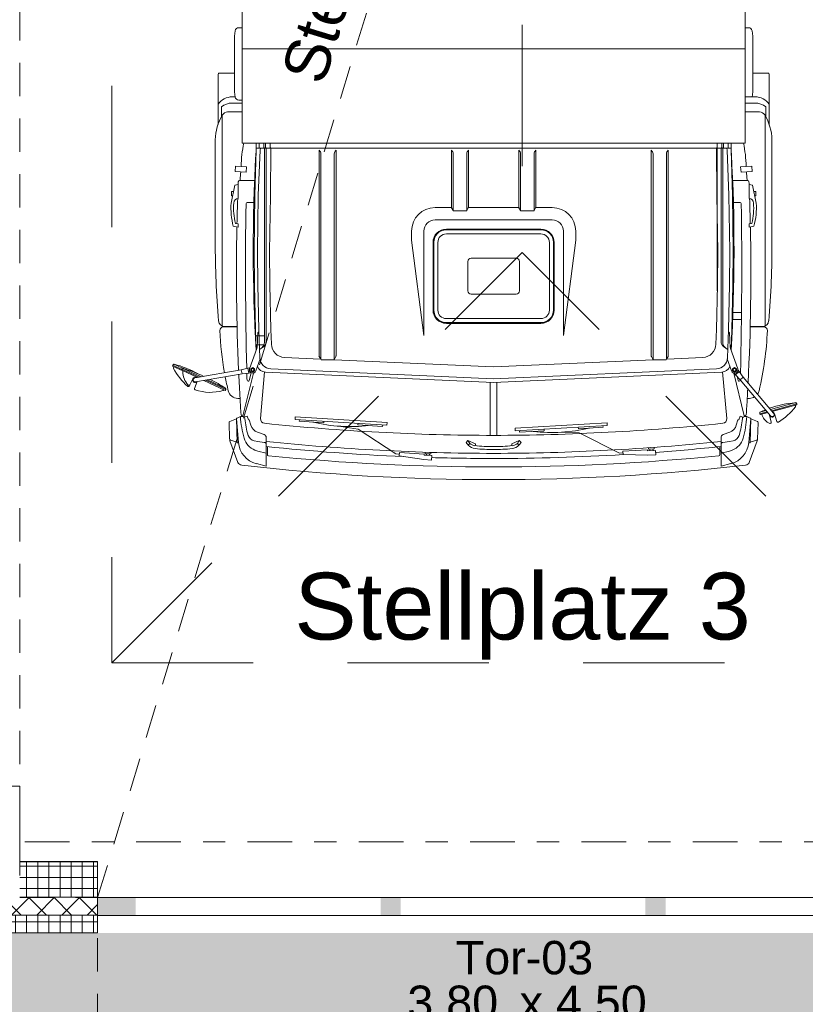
# Model space of a CAD drawing. Header units: metres. Extents: x -167 to 338, y -186 to 508.
# Tile 28 of 256: x 23 to 26.53, y 27.86 to 32.28. Entities that reach past the tile are written whole.
import ezdxf
from ezdxf.enums import TextEntityAlignment as Align

# ---------------------------------------------------------------- set-up
doc = ezdxf.new("R2010")
doc.units = ezdxf.units.M
doc.header["$MEASUREMENT"] = 0
for name, pattern in [('Raster', [0.4, 0.2, -0.1, 0, -0.1]), ('Strichlinie weit', [1.058333, 0.635, -0.423333]), ('Öffnungslinie Tür Fenster', [0.23, 0.15, -0.08])]:
    doc.linetypes.add(name, pattern=pattern)
for name, color, linetype in [('10 Wand außen', 7, 'Continuous'), ('20 Decke', 7, 'Continuous'), ('30 Dachfenster', 7, 'Continuous'), ('50 Sanitäreinrichtung', 7, 'Continuous'), ('60 Gelände 2D Übersicht', 7, 'Continuous'), ('70 Kanal', 7, 'Continuous'), ('80 Raum', 7, 'Continuous'), ('90 Achsraster', 7, 'Continuous'), ('94 Genehmigungsplanung Bemaßung', 7, 'Continuous')]:
    doc.layers.add(name, color=color, linetype=linetype)
doc.styles.add('ERSTELLTER_STIL_1', font='arial.ttf')
doc.styles.add('ERSTELLTER_STIL_2', font='arial.ttf')
doc.dimstyles.new('ERSTELLTER_STIL__1', dxfattribs={"dimtxt": 0.25, "dimasz": 0.19, "dimexe": 0.18, "dimexo": 0.1, "dimgap": 0, "dimtad": 1, "dimtih": 1, "dimtoh": 1, "dimzin": 0, "dimdsep": 46, "dimtxsty": 'ERSTELLTER_STIL_1', "dimblk": 'ARROWHEAD_6', "dimblk1": 'ARROWHEAD_6', "dimblk2": 'ARROWHEAD_6', "dimcen": 0.09, "dimclrd": 7, "dimclre": 7, "dimclrt": 7, "dimazin": 0, "dimtfac": 1, "dimtdec": 4, "dimtmove": 0, "dimatfit": 3, "dimfxl": 1, "dimtolj": 1, "dimtzin": 0, "dimarcsym": 0})
doc.dimstyles.new('ERSTELLTER_STIL__2', dxfattribs={"dimtxt": 0.25, "dimasz": 0.19, "dimexe": 0.18, "dimexo": 0.1, "dimgap": 0, "dimtad": 1, "dimzin": 0, "dimdsep": 46, "dimtxsty": 'ERSTELLTER_STIL_1', "dimblk": 'ARROWHEAD_6', "dimblk1": 'ARROWHEAD_6', "dimblk2": 'ARROWHEAD_6', "dimcen": 0.09, "dimclrd": 7, "dimclre": 7, "dimclrt": 7, "dimazin": 0, "dimtfac": 1, "dimtdec": 4, "dimtmove": 0, "dimatfit": 3, "dimfxl": 1, "dimtolj": 1, "dimtzin": 0, "dimarcsym": 0})
pattern_1 = [(0, (27236.132094, 33357.27905), (0, 0.05), []), (90, (27236.132094, 33357.27905), (-0.05, 0), [])]

# ---------------------------------------------------------------- blocks, each defined once
blk = doc.blocks.new('Einfache Türöffnung')
at = {"layer": '10 Wand außen', "color": 8, "linetype": 'Continuous', "lineweight": 18}
for p, q in [((-1.9, 0.16), (-1.9, 0.32)), ((1.9, 0.16), (1.9, 0.32)), ((-1.9, 0.08), (-1.9, 0.16)), ((1.9, 0.08), (1.9, 0.16)), ((-1.9, 0), (-1.9, 0.08)), ((1.9, 0), (1.9, 0.08))]:
    blk.add_line(p, q, dxfattribs=at)
blk = doc.blocks.new('T Marker 27_4')
at = {"layer": '10 Wand außen', "color": 8, "lineweight": 18, "char_height": 0.15, "attachment_point": 7, "style": 'ERSTELLTER_STIL_1'}
for s, insert in [('\\A1;{\\pql;\\pt0;\\fArial|b0|i0|c0|p0;\\W1.000000;3,80\\fArial|b0|i0|c0|p0;\\W1.000000;\\A1{\\H.66x;\\S^  ;}\\fArial|b0|i0|c0|p0;\\W1.000000; x 4,50\\fArial|b0|i0|c0|p0;\\W1.000000;\\A1{\\H.66x;\\S^  ;}}', (-0.509, -0.7505)), ('\\A1;{\\pql;\\pt0;\\fArial|b0|i0|c0|p0;\\W1.000000;Tor-03\\fArial|b0|i0|c0|p0;\\W1.000000;\\fArial|b0|i0|c0|p0;\\W1.000000;\\fArial|b0|i0|c0|p0;\\W1.000000;}', (-0.2915, -0.5083))]:
    blk.add_mtext(s, dxfattribs=dict(at, insert=insert))
blk = doc.blocks.new('Standard-Rastermarker_139')
at = {"layer": '90 Achsraster', "color": 14, "linetype": 'Raster', "lineweight": 18, "true_color": 0xa80000}
blk.add_line((1, 0), (45.4427, 0), dxfattribs=at)
at = {"layer": '90 Achsraster', "color": 14, "lineweight": 18, "true_color": 0xa80000, "style": 'ERSTELLTER_STIL_2'}
for tag, p in [('AC_MarkerText_1_0', (-0.35, 0.15)), ('AC_MarkerText_1_1', (46.7927, 0.15))]:
    blk.add_attdef(tag, text='', height=0.3, dxfattribs=at).set_placement(p, align=Align.TOP_CENTER)
blk = doc.blocks.new('*D499', base_point=(27236.1321, 33357.279))
at = {"layer": '94 Genehmigungsplanung Bemaßung', "color": 7, "linetype": 'Continuous', "lineweight": 13}
for p, q in [((17.6611, 26.1165), (17.6611, 26.4915)), ((38.0011, 26.1165), (38.0011, 26.4915)), ((17.7611, 26.404), (17.5611, 26.204)), ((38.1011, 26.404), (37.9011, 26.204)), ((17.6611, 26.304), (38.0011, 26.304))]:
    blk.add_line(p, q, dxfattribs=at)
at = {"layer": '94 Genehmigungsplanung Bemaßung', "color": 7, "lineweight": 13, "char_height": 0.25, "attachment_point": 7, "style": 'ERSTELLTER_STIL_1'}
for s, insert in [('\\A1;{\\pql;\\fArial|b0|i0|c0|p0;\\W1.000000;20,34}', (27.2114, 26.354)), ('\\A1;{\\pql;\\fArial|b0|i0|c0|p0;\\W1.000000;24}', (37.5197, 26.354))]:
    blk.add_mtext(s, dxfattribs=dict(at, insert=insert))
blk = doc.blocks.new('ARROWHEAD_6')
at = {"color": 0, "linetype": 'Continuous', "lineweight": 0}
for p, q in [((-0.5, -0.5), (0.5, 0.5)), ((0, 0), (-1, 0))]:
    blk.add_line(p, q, dxfattribs=at)
blk = doc.blocks.new('*D507', base_point=(27236.1321, 33357.279))
at = {"layer": '94 Genehmigungsplanung Bemaßung', "color": 7, "linetype": 'Continuous', "lineweight": 13}
for p, q in [((15.4411, 28.9197), (15.6411, 28.7197)), ((15.7286, 28.8197), (15.3536, 28.8197)), ((15.5411, 28.1797), (15.5411, 28.8197)), ((15.4411, 28.2797), (15.6411, 28.0797)), ((15.7286, 28.1797), (15.3536, 28.1797)), ((15.5411, 28.0297), (15.5411, 28.1797))]:
    blk.add_line(p, q, dxfattribs=at)
at = {"layer": '94 Genehmigungsplanung Bemaßung', "color": 7, "lineweight": 13, "insert": (15.4911, 28.309), "char_height": 0.25, "attachment_point": 7, "rotation": 90, "style": 'ERSTELLTER_STIL_1'}
blk.add_mtext('\\A1;{\\pql;\\fArial|b0|i0|c0|p0;\\W1.000000;64}', dxfattribs=at)
blk = doc.blocks.new('*D508', base_point=(27236.1321, 33357.279))
at = {"layer": '94 Genehmigungsplanung Bemaßung', "color": 7, "linetype": 'Continuous', "lineweight": 13}
for p, q in [((15.4411, 43.7797), (15.6411, 43.5797)), ((15.7286, 43.6797), (15.3536, 43.6797)), ((15.5411, 28.8197), (15.5411, 43.6797)), ((15.4411, 28.9197), (15.6411, 28.7197)), ((15.7286, 28.8197), (15.3536, 28.8197))]:
    blk.add_line(p, q, dxfattribs=at)
at = {"layer": '94 Genehmigungsplanung Bemaßung', "color": 7, "lineweight": 13, "char_height": 0.25, "attachment_point": 7, "rotation": 90, "style": 'ERSTELLTER_STIL_1'}
for s, insert in [('\\A1;{\\pql;\\fArial|b0|i0|c0|p0;\\W1.000000;32}', (15.4911, 43.1983)), ('\\A1;{\\pql;\\fArial|b0|i0|c0|p0;\\W1.000000;14,86}', (15.4911, 35.63))]:
    blk.add_mtext(s, dxfattribs=dict(at, insert=insert))
blk = doc.blocks.new('*D558', base_point=(27236.1321, 33357.279))
at = {"layer": '94 Genehmigungsplanung Bemaßung', "color": 7, "linetype": 'Continuous', "lineweight": 13}
for p, q in [((26.8146, 40.8397), (26.8146, 40.9897)), ((26.9146, 40.7397), (26.7146, 40.9397)), ((27.0021, 40.8397), (26.6271, 40.8397)), ((26.8146, 28.3397), (26.8146, 40.8397)), ((26.7146, 28.4397), (26.9146, 28.2397)), ((27.0021, 28.3397), (26.6271, 28.3397)), ((26.8146, 28.1897), (26.8146, 28.3397))]:
    blk.add_line(p, q, dxfattribs=at)
at = {"layer": '94 Genehmigungsplanung Bemaßung', "color": 7, "lineweight": 13, "insert": (26.7646, 34.1607), "char_height": 0.25, "attachment_point": 7, "rotation": 90, "style": 'ERSTELLTER_STIL_1'}
blk.add_mtext('\\A1;{\\pql;\\fArial|b0|i0|c0|p0;\\W1.000000;12,50}', dxfattribs=at)

msp = doc.modelspace()

# ---------------------------------------------------------------- hatches: boundary and pattern name
at = {"layer": '10 Wand außen', "linetype": 'Continuous', "lineweight": 18}
h = msp.add_hatch(dxfattribs=at)
h.set_pattern_fill('Beton__Fertigteil_Träger_1D', color=8, style=0, pattern_type=2)
h.set_pattern_definition(pattern_1)
h.paths.add_polyline_path([(23.0011, 28.5001), (23.0011, 28.3401), (23.3511, 28.3401), (23.3511, 28.5001)])
h = msp.add_hatch(dxfattribs=at)
h.set_pattern_fill('Dämmung__hart_1_0001', color=8, style=0, pattern_type=2)
h.set_pattern_definition([(45, (27236.132094, 33357.27905), (-0.0565685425, 0.0565685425), []), (135, (27236.132094, 33357.27905), (0.0565685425, 0.0565685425), [])])
h.paths.add_polyline_path([(22.1511, 28.2601), (23.3511, 28.2601), (23.3511, 28.3401), (23.0011, 28.3401), (23.0011, 28.3397), (22.5011, 28.3397), (22.5011, 28.3401), (22.1511, 28.3401)])
at = {"layer": '10 Wand außen', "linetype": 'Continuous', "lineweight": 18, "true_color": 0xf50000}
for points in [[(23.4071, 28.2576), (23.4071, 28.3397), (23.3511, 28.3397), (23.3511, 28.2576)], [(23.5216, 28.2576), (23.5216, 28.3397), (23.4216, 28.3397), (23.4216, 28.2576)], [(24.7116, 28.2576), (24.7116, 28.3397), (24.6216, 28.3397), (24.6216, 28.2576)], [(25.9016, 28.2576), (25.9016, 28.3397), (25.8116, 28.3397), (25.8116, 28.2576)]]:
    msp.add_hatch(color=1, dxfattribs=at).paths.add_polyline_path(points)
at = {"layer": '10 Wand außen', "linetype": 'Continuous', "lineweight": 13, "true_color": 0x000100}
msp.add_hatch(color=98, dxfattribs=at).paths.add_polyline_path([(23.4216, 28.2576), (23.4216, 28.3397), (23.4071, 28.3397), (23.4071, 28.2576)])
at = {"layer": '10 Wand außen', "linetype": 'Continuous', "lineweight": 18}
h = msp.add_hatch(dxfattribs=at)
h.set_pattern_fill('Beton__Fertigteil_Träger_1D', color=8, style=0, pattern_type=2)
h.set_pattern_definition(pattern_1)
h.paths.add_polyline_path([(23.3511, 28.2601), (22.1511, 28.2601), (22.1511, 28.1801), (23.3511, 28.1801)])
at = {"layer": '60 Gelände 2D Übersicht', "linetype": 'Continuous', "lineweight": 0, "true_color": 0xebebeb}
msp.add_hatch(color=7, dxfattribs=at).paths.add_polyline_path([(17.3411, 12.3846), (17.35, 16.2798), (17.3411, 24.6258), (15.3411, 24.6258), (15.3411, 30.4666), (17.3411, 30.4666), (17.3411, 28.1801), (38.1469, 28.1799), (38.1469, 25.1797), (40.1468, 25.1797), (40.1468, 19.3451), (38.0933, 13.7209), (38.0612, 11.4931, 0.186662), (39.1513, 10.2903), (14.5008, 10.2435, 0.216802)])

# ---------------------------------------------------------------- linework, layer by layer
at = {"color": 7, "linetype": 'Continuous', "lineweight": 13}
for p, q in [((24.0006, 32.3326), (24.0006, 32.1512)), ((26.2588, 32.3326), (26.2588, 32.1512)), ((24.0006, 32.2456), (23.9852, 32.2456)), ((26.2588, 32.2456), (26.2742, 32.2456)), ((23.9653, 32.1839), (23.9653, 31.9823)), ((24.0006, 32.1512), (26.2588, 32.1512)), ((24.0006, 32.1512), (24.0006, 31.7276)), ((26.2588, 32.1512), (26.2588, 31.7276)), ((26.2941, 32.1839), (26.2941, 31.9823)), ((23.8922, 32.037), (23.8922, 31.9895)), ((23.8922, 32.037), (23.8922, 31.8108)), ((23.8958, 32.0418), (23.9653, 32.0418)), ((26.3636, 32.0418), (26.2941, 32.0418)), ((26.3672, 32.037), (26.3672, 31.9895)), ((26.3672, 32.037), (26.3672, 31.8108)), ((26.3672, 32.037), (26.3672, 31.9895)), ((26.3672, 32.037), (26.3672, 31.8108)), ((23.9557, 31.9348), (23.969, 31.9348)), ((26.3037, 31.9348), (26.2588, 31.9348)), ((23.9073, 31.8896), (23.9073, 31.846)), ((23.9557, 31.9072), (24.0006, 31.9072)), ((24.0006, 31.9206), (23.9852, 31.9206)), ((26.3037, 31.9072), (26.2588, 31.9072)), ((26.3521, 31.8896), (26.3521, 31.846)), ((23.9098, 30.9061), (23.9098, 31.8507)), ((23.9351, 31.8673), (24.0006, 31.8673)), ((26.3243, 31.8673), (26.2588, 31.8673)), ((26.3496, 30.9061), (26.3496, 31.8507)), ((23.8797, 31.2846), (23.8797, 31.7422)), ((24.0006, 31.7276), (26.2588, 31.7276)), ((24.0627, 31.7061), (24.0635, 31.7276)), ((24.0761, 31.7081), (24.0761, 31.7242)), ((24.079, 31.7271), (26.1804, 31.7271)), ((24.0977, 31.7081), (24.0977, 31.7242)), ((24.1053, 31.7081), (24.1053, 31.7242)), ((24.1263, 31.7081), (24.1263, 31.7242)), ((26.1331, 31.7081), (26.1331, 31.7242)), ((26.1338, 31.0634), (26.1338, 31.7276)), ((26.1541, 31.7081), (26.1541, 31.7242)), ((26.1617, 31.7081), (26.1617, 31.7242)), ((26.1833, 31.7081), (26.1833, 31.7242)), ((26.1967, 31.7061), (26.1959, 31.7276)), ((26.3797, 31.2846), (26.3797, 31.7422)), ((24.0576, 31.4934), (24.0632, 31.695)), ((24.0621, 31.6797), (24.063, 31.6881)), ((24.0632, 31.695), (24.0636, 31.7052)), ((24.0636, 31.7052), (26.1959, 31.7052)), ((24.0728, 31.4934), (24.0813, 31.695)), ((24.0813, 31.695), (24.0821, 31.7052)), ((24.1006, 30.8324), (24.1006, 31.7052)), ((24.1082, 30.8366), (24.1082, 31.7052)), ((24.1271, 31.4927), (24.1292, 31.7052)), ((24.3454, 30.7723), (24.3454, 31.695)), ((24.3534, 30.756), (24.3534, 31.6788)), ((24.4139, 30.7545), (24.4139, 31.6788)), ((24.422, 30.7723), (24.422, 31.695)), ((24.9402, 31.4398), (24.9402, 31.695)), ((24.9482, 31.4235), (24.9482, 31.6788)), ((25.0087, 31.4235), (25.0087, 31.6788)), ((25.0168, 31.4398), (25.0168, 31.695)), ((25.2426, 31.4398), (25.2426, 31.695)), ((25.2507, 31.4235), (25.2507, 31.6788)), ((25.3112, 31.4235), (25.3112, 31.6788)), ((25.3192, 31.4398), (25.3192, 31.695)), ((25.8374, 30.7723), (25.8374, 31.695)), ((25.8455, 30.7545), (25.8455, 31.6788)), ((25.906, 30.756), (25.906, 31.6788)), ((25.914, 30.7723), (25.914, 31.695)), ((26.1323, 31.4927), (26.1302, 31.7052)), ((26.1512, 30.8366), (26.1512, 31.7052)), ((26.1588, 30.8324), (26.1588, 31.7052)), ((26.1781, 31.695), (26.1773, 31.7052)), ((26.1867, 31.4934), (26.1781, 31.695)), ((26.1962, 31.695), (26.1959, 31.7052)), ((26.2018, 31.4934), (26.1962, 31.695)), ((26.1973, 31.6797), (26.1964, 31.6881)), ((23.9684, 31.5992), (23.97, 31.6244)), ((23.97, 31.6244), (24.0203, 31.6212)), ((24.0203, 31.6212), (24.0187, 31.5961)), ((26.2894, 31.6244), (26.2391, 31.6212)), ((26.2391, 31.6212), (26.2407, 31.5961)), ((26.291, 31.5992), (26.2894, 31.6244)), ((24.0187, 31.5961), (23.9684, 31.5992)), ((23.9915, 31.5588), (23.9935, 31.5941)), ((26.2407, 31.5961), (26.291, 31.5992)), ((26.2679, 31.5588), (26.2659, 31.5941)), ((23.9676, 31.5387), (23.9505, 31.458)), ((23.9827, 31.5407), (23.9676, 31.5387)), ((23.9827, 31.5407), (23.9827, 31.4782)), ((23.9881, 31.5588), (24.0564, 31.5588)), ((26.2713, 31.5588), (26.2031, 31.5588)), ((26.2767, 31.5407), (26.2918, 31.5387)), ((26.2767, 31.5407), (26.2767, 31.4782)), ((26.2918, 31.5387), (26.3089, 31.458)), ((23.9525, 31.5104), (23.9616, 31.5104)), ((23.9525, 31.4903), (23.9525, 31.5104)), ((23.9525, 31.4903), (23.9573, 31.4903)), ((24.0541, 31.2414), (24.0576, 31.4935)), ((24.1235, 31.2411), (24.1271, 31.4927)), ((26.1359, 31.2411), (26.1323, 31.4927)), ((26.2053, 31.2414), (26.2018, 31.4935)), ((26.3069, 31.5104), (26.2978, 31.5104)), ((26.3069, 31.4903), (26.3021, 31.4903)), ((26.3069, 31.4903), (26.3069, 31.5104)), ((24.0227, 31.461), (24.0531, 31.461)), ((26.2367, 31.461), (26.2064, 31.461)), ((24.8666, 31.4377), (24.9404, 31.4377)), ((24.8666, 31.4377), (24.9404, 31.4377)), ((24.9477, 31.4241), (24.9412, 31.4359)), ((25.0075, 31.4231), (24.9494, 31.4231)), ((25.0093, 31.4241), (25.0158, 31.4359)), ((25.0165, 31.4377), (25.1297, 31.4377)), ((25.2429, 31.4377), (25.1297, 31.4377)), ((25.2501, 31.4241), (25.2436, 31.4359)), ((25.2519, 31.4231), (25.31, 31.4231)), ((25.3117, 31.4241), (25.3182, 31.4359)), ((25.3928, 31.4377), (25.319, 31.4377)), ((25.3928, 31.4377), (25.319, 31.4377)), ((23.9605, 31.3542), (23.9827, 31.3501)), ((23.9827, 31.3642), (23.9697, 31.3661)), ((23.9827, 31.3642), (23.9827, 31.3501)), ((24.8666, 31.3825), (25.1297, 31.3825)), ((25.3928, 31.3825), (25.1297, 31.3825)), ((26.2767, 31.3642), (26.2897, 31.3661)), ((26.2767, 31.3642), (26.2767, 31.3501)), ((26.2989, 31.3542), (26.2767, 31.3501)), ((24.761, 31.2917), (24.761, 31.332)), ((24.8162, 30.8633), (24.8162, 31.332)), ((24.9173, 31.341), (25.3421, 31.341)), ((24.9173, 31.3377), (25.3421, 31.3377)), ((24.9173, 31.3195), (25.3421, 31.3195)), ((25.4432, 30.8633), (25.4432, 31.332)), ((25.4985, 31.2917), (25.4985, 31.332)), ((24.8162, 30.8632), (24.7609, 31.2918)), ((24.8576, 31.2813), (24.8576, 30.9775)), ((24.8609, 31.2813), (24.8609, 30.9775)), ((24.8791, 31.2818), (24.8791, 30.977)), ((25.3803, 31.2818), (25.3803, 30.977)), ((25.3985, 31.2813), (25.3985, 30.9775)), ((25.4018, 31.2813), (25.4018, 30.9775)), ((25.4432, 30.8632), (25.4985, 31.2918)), ((24.0551, 31.0899), (24.0541, 31.2414)), ((24.1245, 31.0909), (24.1235, 31.2411)), ((26.1349, 31.0909), (26.1359, 31.2411)), ((26.2043, 31.0899), (26.2053, 31.2414)), ((25.0137, 31.195), (25.0137, 31.0638)), ((25.0289, 31.2101), (25.2305, 31.2101)), ((25.2457, 31.195), (25.2457, 31.0638)), ((24.0597, 30.888), (24.0551, 31.0898)), ((24.1291, 30.8901), (24.1245, 31.0909)), ((26.1303, 30.8901), (26.1349, 31.0909)), ((26.1997, 30.888), (26.2043, 31.0898)), ((25.0289, 31.0487), (25.2305, 31.0487)), ((26.243, 30.967), (26.2045, 30.967)), ((24.9173, 30.9393), (25.3421, 30.9393)), ((24.9173, 30.9211), (25.3421, 30.9211)), ((24.9173, 30.9178), (25.3421, 30.9178)), ((26.2427, 30.9347), (26.2033, 30.9347)), ((23.9154, 30.9015), (23.9774, 30.9015)), ((23.9216, 30.9035), (23.9774, 30.9035)), ((24.0631, 30.7967), (24.0597, 30.888)), ((24.0707, 30.8746), (24.067, 30.8098)), ((24.0737, 30.8775), (24.0762, 30.8775)), ((24.1316, 30.8236), (24.1291, 30.8901)), ((26.1278, 30.8236), (26.1303, 30.8901)), ((26.1857, 30.8775), (26.1832, 30.8775)), ((26.1888, 30.8746), (26.1925, 30.8098)), ((26.1963, 30.7967), (26.1997, 30.888)), ((26.3378, 30.9035), (26.282, 30.9035)), ((26.344, 30.9015), (26.282, 30.9015)), ((24.0635, 30.8624), (24.0993, 30.8624)), ((24.0658, 30.8042), (24.0334, 30.7142)), ((24.0635, 30.822), (24.0993, 30.822)), ((26.1936, 30.8042), (26.226, 30.7142)), ((23.6931, 30.7347), (23.6884, 30.7294)), ((23.7327, 30.7162), (23.6931, 30.7347)), ((24.0813, 30.758), (24.0619, 30.704)), ((24.3525, 30.7573), (24.1902, 30.7646)), ((24.3529, 30.7567), (24.3464, 30.7684)), ((24.4119, 30.7545), (24.3554, 30.7545)), ((25.1297, 30.7221), (24.4139, 30.7545)), ((24.4145, 30.7567), (24.421, 30.7684)), ((25.1297, 30.7221), (25.8455, 30.7545)), ((25.8449, 30.7567), (25.8384, 30.7684)), ((25.8475, 30.7545), (25.904, 30.7545)), ((25.9066, 30.7567), (25.913, 30.7684)), ((25.9069, 30.7573), (26.0692, 30.7646)), ((26.1781, 30.758), (26.1975, 30.704)), ((23.6884, 30.7294), (23.6881, 30.7251)), ((23.6881, 30.7251), (23.7337, 30.7038)), ((23.6884, 30.7294), (23.7292, 30.7104)), ((23.6921, 30.7196), (23.6935, 30.7226)), ((23.7295, 30.7126), (23.7287, 30.7074)), ((23.7993, 30.6745), (23.7287, 30.7074)), ((23.733, 30.7166), (23.7295, 30.7126)), ((23.8079, 30.6761), (23.7295, 30.7126)), ((23.8166, 30.6776), (23.733, 30.7166)), ((23.7342, 30.7049), (23.7337, 30.7038)), ((23.9964, 30.7093), (23.7879, 30.6725)), ((23.9996, 30.6914), (23.7911, 30.6547)), ((23.9964, 30.7093), (24.0259, 30.7165)), ((23.9996, 30.6914), (23.9964, 30.7093)), ((23.9996, 30.6914), (24.0297, 30.6947)), ((24.0038, 30.503), (24.0511, 30.6944)), ((24.0348, 30.7181), (24.0259, 30.7165)), ((24.0297, 30.6947), (24.0259, 30.7165)), ((24.0394, 30.6964), (24.0297, 30.6947)), ((24.0321, 30.6614), (24.0402, 30.696)), ((24.083, 30.4908), (24.1013, 30.6993)), ((25.1297, 30.6526), (24.1047, 30.699)), ((25.1297, 30.6526), (26.1547, 30.699)), ((26.1764, 30.4908), (26.1581, 30.6993)), ((26.2556, 30.503), (26.2083, 30.6944)), ((26.2099, 30.6941), (26.2162, 30.6865)), ((26.2332, 30.7008), (26.2162, 30.6865)), ((26.2269, 30.7084), (26.2332, 30.7008)), ((26.2511, 30.6763), (26.2332, 30.7008)), ((23.7626, 30.6363), (23.7792, 30.6688)), ((23.7649, 30.6419), (23.7792, 30.669)), ((23.7866, 30.6257), (23.7989, 30.6561)), ((23.9233, 30.6167), (23.8279, 30.6612)), ((23.9268, 30.6206), (23.8366, 30.6627)), ((23.9276, 30.6258), (23.8452, 30.6642)), ((25.1146, 30.6541), (25.1146, 30.4146)), ((25.1448, 30.4146), (25.1448, 30.6541)), ((26.2372, 30.6647), (26.2162, 30.6865)), ((26.2273, 30.6614), (26.2231, 30.6794)), ((26.2511, 30.6763), (26.2372, 30.6647)), ((26.2372, 30.6647), (26.3733, 30.5025)), ((26.2511, 30.6763), (26.3872, 30.5142)), ((23.9179, 30.6192), (23.9178, 30.6191)), ((23.9268, 30.6206), (23.9233, 30.6167)), ((23.9276, 30.6258), (23.9268, 30.6206)), ((23.9807, 30.5809), (23.9907, 30.5809)), ((26.2787, 30.5809), (26.2687, 30.5809)), ((26.3731, 30.5309), (26.4876, 30.5616)), ((26.4876, 30.5616), (26.4913, 30.5556)), ((26.3586, 30.5201), (26.3257, 30.5112)), ((26.3259, 30.5183), (26.3257, 30.5112)), ((26.3259, 30.5183), (26.3538, 30.5258)), ((26.3614, 30.5166), (26.3282, 30.5077)), ((26.4913, 30.5556), (26.3779, 30.5252)), ((26.4909, 30.5513), (26.3808, 30.5218)), ((26.4859, 30.5465), (26.485, 30.5498)), ((26.4913, 30.5556), (26.4909, 30.5513)), ((23.9416, 30.4714), (23.9441, 30.3992)), ((23.9742, 30.4888), (23.9453, 30.4772)), ((23.977, 30.492), (23.9741, 30.4919)), ((23.9741, 30.4919), (23.978, 30.381)), ((23.9925, 30.4993), (23.975, 30.491)), ((23.975, 30.491), (23.9839, 30.3825)), ((24.0023, 30.4993), (23.9925, 30.4993)), ((24.0002, 30.503), (24.0038, 30.503)), ((24.0031, 30.4993), (24.0031, 30.503)), ((24.0233, 30.5012), (24.0099, 30.4959)), ((24.0283, 30.4851), (24.0233, 30.5012)), ((24.0323, 30.4851), (24.0283, 30.4851)), ((24.0397, 30.4599), (24.0323, 30.4851)), ((24.238, 30.4859), (24.2387, 30.498)), ((24.6506, 30.4608), (24.238, 30.4859)), ((24.2387, 30.498), (24.6513, 30.4728)), ((24.2571, 30.4848), (24.2567, 30.4777)), ((24.2567, 30.4777), (24.3674, 30.471)), ((24.3674, 30.471), (24.3678, 30.478)), ((24.6513, 30.4728), (24.6506, 30.4608)), ((25.2263, 30.4467), (25.6389, 30.4711)), ((25.6389, 30.4711), (25.6396, 30.459)), ((26.2197, 30.4599), (26.2271, 30.4851)), ((26.2271, 30.4851), (26.2311, 30.4851)), ((26.2311, 30.4851), (26.2362, 30.5012)), ((26.2362, 30.5012), (26.2495, 30.4959)), ((26.2592, 30.503), (26.2556, 30.503)), ((26.2563, 30.4993), (26.2563, 30.503)), ((26.2571, 30.4993), (26.2669, 30.4993)), ((26.2669, 30.4993), (26.2844, 30.491)), ((26.2844, 30.491), (26.2755, 30.3825)), ((26.2853, 30.4919), (26.2814, 30.381)), ((26.2824, 30.492), (26.2853, 30.4919)), ((26.2852, 30.4888), (26.3141, 30.4772)), ((26.3179, 30.4714), (26.3153, 30.3992)), ((26.3257, 30.5112), (26.3282, 30.5077)), ((26.3356, 30.5037), (26.3341, 30.5093)), ((26.3763, 30.4741), (26.369, 30.5057)), ((26.402, 30.4767), (26.3914, 30.5117)), ((24.0991, 30.4179), (24.0692, 30.4286)), ((24.5212, 30.4424), (24.4432, 30.4552)), ((24.5203, 30.4616), (24.5208, 30.4687)), ((24.631, 30.4549), (24.5203, 30.4616)), ((24.6911, 30.331), (24.5212, 30.4424)), ((24.6314, 30.4619), (24.631, 30.4549)), ((25.227, 30.4346), (25.2263, 30.4467)), ((25.6396, 30.459), (25.227, 30.4346)), ((25.2461, 30.4357), (25.2465, 30.4287)), ((25.2465, 30.4287), (25.3572, 30.4352)), ((25.3572, 30.4352), (25.3568, 30.4423)), ((25.5133, 30.4253), (25.4344, 30.4287)), ((25.5102, 30.4443), (25.5098, 30.4513)), ((25.6209, 30.4509), (25.5102, 30.4443)), ((25.6954, 30.3351), (25.5133, 30.4253)), ((25.6205, 30.4579), (25.6209, 30.4509)), ((26.1603, 30.4179), (26.1902, 30.4286)), ((23.9815, 30.2935), (23.9454, 30.3908)), ((23.9779, 30.3841), (23.9483, 30.3937)), ((23.984, 30.3813), (23.978, 30.381)), ((24.1085, 30.4046), (24.1085, 30.3644)), ((25.0062, 30.3821), (25.0143, 30.3922)), ((25.0143, 30.3922), (25.0486, 30.3761)), ((25.0222, 30.3783), (25.0143, 30.3922)), ((25.2451, 30.3922), (25.2109, 30.3761)), ((25.2372, 30.3783), (25.2451, 30.3922)), ((25.2532, 30.3821), (25.2451, 30.3922)), ((26.151, 30.4046), (26.151, 30.3731)), ((26.2754, 30.3813), (26.2814, 30.381)), ((26.278, 30.2935), (26.314, 30.3908)), ((26.2815, 30.3841), (26.3112, 30.3937)), ((24.1085, 30.3731), (24.1085, 30.2765)), ((24.1135, 30.3282), (24.1135, 30.3638)), ((24.7058, 30.3226), (24.7067, 30.3376)), ((24.7067, 30.3376), (24.8174, 30.3309)), ((24.8219, 30.3324), (24.8222, 30.3391)), ((24.8481, 30.3312), (24.8484, 30.3383)), ((25.0158, 30.3704), (25.0222, 30.3783)), ((25.0486, 30.3761), (25.0486, 30.3727)), ((25.2109, 30.3761), (25.2109, 30.3727)), ((25.2436, 30.3704), (25.2372, 30.3783)), ((25.7101, 30.3435), (25.8208, 30.3501)), ((25.711, 30.3285), (25.7101, 30.3435)), ((25.8208, 30.3501), (25.8211, 30.3451)), ((25.8211, 30.3451), (25.8563, 30.3472)), ((25.8251, 30.3522), (25.8246, 30.3588)), ((25.8251, 30.3522), (25.8513, 30.3541)), ((25.8317, 30.3457), (25.8311, 30.3526)), ((25.8457, 30.3465), (25.8452, 30.3537)), ((25.8513, 30.3541), (25.8507, 30.3611)), ((25.8563, 30.3472), (25.8575, 30.327)), ((26.1459, 30.3282), (26.1459, 30.3638)), ((26.151, 30.3731), (26.151, 30.2765)), ((24.7062, 30.3301), (24.6911, 30.331)), ((24.8158, 30.3057), (24.7058, 30.3226)), ((24.8511, 30.3036), (24.8158, 30.3057)), ((24.8174, 30.3309), (24.8171, 30.3259)), ((24.8171, 30.3259), (24.8523, 30.3237)), ((24.8219, 30.3324), (24.8481, 30.3312)), ((24.8277, 30.3252), (24.828, 30.3321)), ((24.8417, 30.3244), (24.842, 30.3315)), ((24.8523, 30.3237), (24.8511, 30.3036)), ((25.7105, 30.336), (25.6954, 30.3351)), ((25.8223, 30.325), (25.711, 30.3285)), ((25.8575, 30.327), (25.8223, 30.325)), ((24.0644, 30.2876), (24.1085, 30.2765)), ((26.1951, 30.2876), (26.151, 30.2765))]:
    msp.add_line(p, q, dxfattribs=at)
for points in [[(25.1297, 30.6678), (24.1285, 30.7131, -0.39005), (24.0796, 30.7624), (24.0748, 30.8884), (24.0702, 31.0901), (24.0692, 31.2413), (24.0728, 31.4934)], [(25.1297, 30.6678), (26.1309, 30.7131, 0.39005), (26.1798, 30.7624), (26.1846, 30.8884), (26.1892, 31.0901), (26.1902, 31.2413), (26.1867, 31.4934)], [(23.9925, 30.4993, 0.049602), (24.0091, 30.4014)], [(24.0124, 30.4901, 0.051562), (24.027, 30.4147)], [(26.247, 30.4901, -0.051562), (26.2324, 30.4147)], [(26.2669, 30.4993, -0.049602), (26.2503, 30.4014)]]:
    msp.add_lwpolyline(points, format="xyb", dxfattribs=at)
for points in [[(24.0562, 30.7042), (24.0476, 30.6992), (24.0391, 30.7042), (24.0391, 30.7141), (24.0476, 30.719), (24.0562, 30.7141)], [(26.2032, 30.7042), (26.2118, 30.6992), (26.2203, 30.7042), (26.2203, 30.7141), (26.2118, 30.719), (26.2032, 30.7141)]]:
    msp.add_lwpolyline(points, close=True, dxfattribs=at)
for points in [[(24.0538, 30.3904), (24.0711, 30.3869), (24.0997, 30.383)], [(26.2056, 30.3904), (26.1883, 30.3869), (26.1597, 30.383)], [(24.0579, 30.3488), (24.0711, 30.3441), (24.1085, 30.3342)], [(26.2016, 30.3488), (26.1883, 30.3441), (26.151, 30.3342)]]:
    msp.add_lwpolyline(points, dxfattribs=at)
for centre in [(24.0476, 30.7091), (26.2118, 30.7091)]:
    msp.add_circle(centre, 0.00605, dxfattribs=at)
for centre, radius, start, end in [((23.9852, 32.2293), 0.0163, 90, 170.9153), ((26.2742, 32.2293), 0.0163, 9.0847, 90), ((24.2689, 32.1839), 0.3037, 170.9153, 180), ((25.9905, 32.1839), 0.3037, 0, 9.0847), ((23.9554, 31.993), 0.077, 140.6975, 145.174), ((26.304, 31.993), 0.077, 34.826, 39.3025), ((26.304, 31.993), 0.077, 34.826, 39.3025), ((24.2689, 31.9823), 0.3037, 180, 189.0847), ((25.9905, 31.9823), 0.3037, 350.9153, 0), ((23.9554, 31.8579), 0.077, 89.753, 145.174), ((23.9852, 31.9369), 0.0163, 189.0847, 270), ((26.304, 31.8579), 0.077, 34.826, 90.247), ((23.9554, 31.8327), 0.0744, 89.753, 130.2072), ((26.304, 31.8327), 0.0744, 49.7928, 90.247), ((24.1208, 31.7337), 0.2413, 150.197, 177.9872), ((23.9351, 31.8401), 0.0272, 90, 150.197), ((26.3243, 31.8401), 0.0272, 29.803, 90), ((26.1386, 31.7337), 0.2413, 2.0128, 29.803), ((24.6572, 31.601), 0.6622, 168.9794, 178.117), ((24.079, 31.7242), 0.00292, 90, 180), ((24.079, 31.7081), 0.00292, 180, 270), ((24.1006, 31.7242), 0.00292, 90, 180), ((24.1006, 31.7081), 0.00292, 180, 270), ((24.1631, 31.716), 0.0605, 168.9181, 169.395), ((24.1082, 31.7242), 0.00292, 90, 180), ((24.1082, 31.7081), 0.00292, 180, 270), ((24.1615, 31.7275), 0.0504, 179.8063, 180.3684), ((24.1292, 31.7242), 0.00292, 90, 180), ((24.1292, 31.7081), 0.00292, 180, 270), ((26.1302, 31.7242), 0.00292, 0, 90), ((26.1302, 31.7081), 0.00292, 270, 0), ((26.1512, 31.7242), 0.00292, 0, 90), ((26.1512, 31.7081), 0.00292, 270, 0), ((26.1588, 31.7242), 0.00292, 0, 90), ((26.1588, 31.7081), 0.00292, 270, 0), ((26.1804, 31.7242), 0.00292, 0, 90), ((26.1804, 31.7081), 0.00292, 270, 0), ((25.6022, 31.601), 0.6622, 1.883, 11.0206), ((31.9458, 31.2439), 7.8957, 176.83596, 183.25318), ((24.0643, 31.7068), 0.00181, 203.6304, 244.268), ((24.3333, 31.6788), 0.0202, 0, 53.1301), ((24.4341, 31.6788), 0.0202, 126.8699, 180), ((24.9281, 31.6788), 0.0202, 0, 53.1301), ((25.0289, 31.6788), 0.0202, 126.8699, 180), ((25.2305, 31.6788), 0.0202, 0, 53.1301), ((25.3313, 31.6788), 0.0202, 126.8699, 180), ((25.8253, 31.6788), 0.0202, 0, 53.1301), ((25.9261, 31.6788), 0.0202, 126.8699, 180), ((26.1951, 31.7068), 0.00181, 295.732, 336.3696), ((18.3137, 31.2439), 7.8957, 356.74682, 3.16404), ((24.6552, 31.5663), 0.6622, 177.2878, 177.5979), ((25.6042, 31.5663), 0.6622, 2.4021, 2.7122), ((25.6042, 31.5663), 0.6622, 2.4021, 2.7122), ((33.7464, 31.1442), 9.772, 177.5969, 177.67478), ((23.9881, 31.5537), 0.00504, 90, 178.1493), ((26.2713, 31.5537), 0.00504, 1.8507, 90), ((16.513, 31.1442), 9.772, 2.32522, 2.4031), ((24.2637, 31.436), 0.314, 175.9831, 195.1076), ((24.2765, 31.4363), 0.3147, 176.0278, 192.8847), ((23.9827, 31.458), 0.0202, 90, 179.6797), ((33.7464, 31.1442), 9.772, 178.04231, 178.70462), ((42.4275, 31.1641), 18.4122, 179.09151, 181.39674), ((24.0227, 31.456), 0.00504, 90, 179.0915), ((26.2367, 31.456), 0.00504, 0.9085, 90), ((7.8319, 31.1641), 18.4122, 358.53747, 0.90849), ((26.2767, 31.458), 0.0202, 0.3203, 90), ((16.513, 31.1442), 9.772, 1.29538, 1.95769), ((25.9829, 31.4363), 0.3147, 347.1153, 3.9722), ((25.9957, 31.436), 0.314, 344.8924, 4.0169), ((24.8666, 31.332), 0.1056, 90, 180), ((24.9482, 31.4398), 0.00807, 180, 208.9689), ((24.9494, 31.4251), 0.00202, 208.9689, 270), ((25.0075, 31.4251), 0.00202, 270, 331.0311), ((25.0087, 31.4398), 0.00807, 331.0311, 0), ((25.2507, 31.4398), 0.00807, 180, 208.9689), ((25.2519, 31.4251), 0.00202, 208.9689, 270), ((25.31, 31.4251), 0.00202, 270, 331.0311), ((25.3112, 31.4398), 0.00807, 331.0311, 0), ((25.3928, 31.332), 0.1056, 0, 90), ((24.8666, 31.332), 0.0504, 90, 180), ((25.3928, 31.332), 0.0504, 0, 90), ((33.7464, 31.1442), 9.772, 178.78582, 182.56323), ((24.9173, 31.2813), 0.0597, 90, 180), ((24.9173, 31.2813), 0.0565, 90, 180), ((24.9173, 31.2813), 0.0382, 90, 180), ((25.3421, 31.2813), 0.0597, 0, 90), ((25.3421, 31.2813), 0.0565, 0, 90), ((25.3421, 31.2813), 0.0382, 0, 90), ((16.513, 31.1442), 9.772, 357.10627, 1.21418), ((27.6774, 31.2634), 3.7978, 179.6804, 185.0619), ((22.582, 31.2634), 3.7978, 354.9381, 0.3196), ((25.0289, 31.195), 0.0151, 90, 180), ((25.2305, 31.195), 0.0151, 0, 90), ((25.0289, 31.0638), 0.0151, 180, 270), ((25.2305, 31.0638), 0.0151, 270, 0), ((24.9173, 30.9775), 0.0597, 180, 270), ((24.9173, 30.9775), 0.0565, 180, 270), ((24.9173, 30.9775), 0.0382, 180, 270), ((25.3421, 30.9775), 0.0565, 270, 0), ((25.3421, 30.9775), 0.0382, 270, 0), ((25.3421, 30.9775), 0.0597, 270, 0), ((23.9216, 30.9307), 0.0272, 185.0619, 270), ((26.3378, 30.9307), 0.0272, 270, 354.9381), ((23.9154, 30.8863), 0.0151, 90, 182.2969), ((25.3145, 30.9425), 1.4153, 182.2969, 190.0301), ((24.0737, 30.8745), 0.00302, 90, 176.7295), ((26.1857, 30.8745), 0.00302, 3.2705, 90), ((24.9449, 30.9425), 1.4153, 346.6209, 357.7031), ((26.344, 30.8863), 0.0151, 357.7031, 90), ((24.0703, 30.8324), 0.0302, 307.5417, 0), ((24.078, 30.8366), 0.0302, 305.0987, 0), ((24.1929, 30.826), 0.0614, 182.1769, 267.4099), ((26.0665, 30.826), 0.0614, 272.5901, 357.8231), ((26.1814, 30.8366), 0.0302, 180, 234.9013), ((26.1891, 30.8324), 0.0302, 180, 232.4583), ((24.0468, 30.811), 0.0202, 340.1888, 356.7295), ((23.9525, 31.0151), 0.2485, 300.5976, 305.0987), ((23.9334, 31.0106), 0.255, 304.8216, 307.5417), ((26.3069, 31.0151), 0.2485, 234.9013, 239.4024), ((26.326, 31.0106), 0.255, 232.4583, 235.1784), ((26.2126, 30.811), 0.0202, 183.2705, 199.8112), ((24.3534, 30.7723), 0.00807, 180, 208.9689), ((24.3546, 30.7576), 0.00202, 208.9689, 233.8848), ((24.4127, 30.7576), 0.00202, 306.1152, 331.0311), ((24.4139, 30.7723), 0.00807, 331.0311, 0), ((25.8455, 30.7723), 0.00807, 180, 208.9689), ((25.8467, 30.7576), 0.00202, 208.9689, 233.8848), ((25.9048, 30.7576), 0.00202, 306.1152, 331.0311), ((25.906, 30.7723), 0.00807, 331.0311, 0), ((23.6967, 30.7174), 0.00504, 155, 208.2403), ((23.9587, 30.8582), 0.3024, 208.2403, 227.5961), ((23.5876, 30.3105), 0.4368, 60.9487, 75.8418), ((23.7383, 30.7016), 0.00504, 155, 182.4222), ((23.834, 30.7057), 0.1008, 182.4222, 219.8931), ((23.5002, 29.9632), 0.7883, 65.362, 72.7169), ((42.4275, 31.1641), 18.4122, 181.46368, 181.56128), ((24.0476, 30.7091), 0.0151, 160.1888, 340.1888), ((24.1065, 30.7402), 0.0412, 203.9795, 267.4099), ((26.1529, 30.7402), 0.0412, 272.5901, 336.0205), ((26.2118, 30.7091), 0.0151, 199.8112, 19.8112), ((23.7895, 30.6636), 0.0116, 153.1029, 318.5), ((23.7895, 30.6636), 0.0116, 61.5, 153.1029), ((23.7895, 30.6636), 0.00907, 100, 280), ((23.5002, 29.9632), 0.7883, 57.2831, 63.1054), ((25.3145, 30.9425), 1.4153, 190.7647, 193.3791), ((33.7464, 31.1442), 9.772, 182.67052, 183.30457), ((24.0272, 30.6626), 0.00504, 181.5613, 346.8836), ((26.2322, 30.6626), 0.00504, 193.1164, 358.4387), ((7.8319, 31.1641), 18.4122, 358.43872, 358.44536), ((23.7581, 30.6386), 0.00504, 227.5961, 333.1029), ((23.7605, 30.6443), 0.00504, 219.8931, 332.1645), ((23.7913, 30.6238), 0.00504, 157.8355, 250.6953), ((23.8562, 30.8093), 0.2016, 250.6953, 286.848), ((23.9132, 30.6212), 0.00504, 286.848, 335), ((23.9807, 30.6252), 0.0444, 193.3791, 270), ((16.513, 31.1442), 9.772, 356.69543, 356.95018), ((26.2787, 30.6252), 0.0444, 325.3495, 346.6209), ((33.7464, 31.1442), 9.772, 183.30457, 183.73467), ((16.513, 31.1442), 9.772, 356.26533, 356.69543), ((26.2787, 30.6252), 0.0444, 270, 301.6984), ((26.5178, 30.1256), 0.4368, 94.1582, 109.9494), ((26.5178, 30.1256), 0.4368, 112.4638, 115.8418), ((26.3803, 30.5083), 0.00907, 220, 40), ((26.3803, 30.5083), 0.0116, 16.8971, 78.5), ((26.2474, 30.7293), 0.3024, 302.4039, 321.7597), ((26.481, 30.5452), 0.00504, 321.7597, 15), ((23.9476, 30.4716), 0.00605, 111.9831, 182), ((24.0002, 30.508), 0.00504, 184.2861, 270), ((24.0023, 30.4892), 0.0101, 5.1065, 90), ((24.1031, 30.489), 0.0202, 174.9709, 264.0272), ((24.4872, 31.1767), 0.7228, 256.4609, 276.5602), ((26.1564, 30.489), 0.0202, 275.9728, 5.0291), ((26.2571, 30.4892), 0.0101, 90, 174.8935), ((26.2592, 30.508), 0.00504, 270, 355.7139), ((26.3118, 30.4716), 0.00605, 358, 68.0169), ((26.3925, 30.5243), 0.0605, 199.9077, 247.6911), ((26.3803, 30.5083), 0.0116, 181.5, 193.1029), ((26.3803, 30.5083), 0.0116, 193.1029, 16.8971), ((26.3714, 30.473), 0.00504, 247.6911, 13.1029), ((26.4068, 30.4782), 0.00504, 196.8971, 302.4039), ((24.0852, 30.4732), 0.0474, 196.2602, 250.3167), ((25.1449, 40.4469), 10.0324, 264.02719, 269.91331), ((25.1145, 40.4469), 10.0324, 270.08669, 275.97281), ((25.3916, 31.1502), 0.7228, 263.3444, 283.4437), ((26.1742, 30.4732), 0.0474, 289.6833, 343.7398), ((23.9501, 30.3994), 0.00605, 182, 252.0169), ((23.9501, 30.3926), 0.00494, 148.3825, 200.3045), ((24.0904, 30.3912), 0.1069, 184.701, 255.8857), ((24.084, 30.4219), 0.0776, 195.2909, 250.3462), ((24.0608, 30.425), 0.0353, 196.9132, 258.5412), ((24.0943, 30.4046), 0.0141, 0, 70.3167), ((24.0984, 30.3731), 0.0101, 0, 82.3039), ((25.1449, 40.3662), 10.0324, 264.07023, 269.91331), ((25.0848, 30.4369), 0.0958, 214.8606, 224.0319), ((25.1145, 40.3662), 10.0324, 270.08669, 275.92977), ((25.1746, 30.4369), 0.0958, 315.9681, 325.1394), ((26.1651, 30.4046), 0.0141, 109.6833, 180), ((26.161, 30.3731), 0.0101, 97.6961, 180), ((26.169, 30.3912), 0.1069, 284.1143, 355.299), ((26.1754, 30.4219), 0.0776, 289.6538, 344.7091), ((26.1986, 30.425), 0.0353, 281.4588, 343.0868), ((26.3093, 30.3994), 0.00605, 287.9831, 358), ((26.3093, 30.3926), 0.00494, 339.6955, 31.6175), ((25.1449, 40.343), 10.0324, 264.07023, 267.60865), ((25.0522, 30.4053), 0.0504, 224.0319, 264.0113), ((25.0507, 30.4135), 0.0454, 231.0201, 263.9414), ((25.1297, 31.1575), 0.7935, 263.9414, 270), ((25.1297, 31.1444), 0.7935, 264.0113, 270), ((25.0536, 30.3727), 0.00504, 180, 264.4602), ((25.1297, 31.1575), 0.7935, 270, 276.0586), ((25.1297, 31.1444), 0.7935, 270, 275.9887), ((25.2058, 30.3727), 0.00504, 275.5398, 0), ((25.2072, 30.4053), 0.0504, 275.9887, 315.9681), ((25.2087, 30.4135), 0.0454, 276.0586, 308.9799), ((25.1145, 40.343), 10.0324, 274.24326, 275.92977), ((24.0004, 30.3005), 0.0202, 200.3045, 263.4845), ((24.1185, 30.3282), 0.00504, 180, 264.278), ((25.1297, 40.4196), 10.147, 264.278, 275.722), ((25.1449, 40.343), 10.0324, 268.32569, 269.91331), ((25.1145, 40.343), 10.0324, 270.08669, 273.40987), ((26.1409, 30.3282), 0.00504, 275.722, 0), ((26.259, 30.3005), 0.0202, 276.5155, 339.6955), ((25.1297, 40.1888), 9.9728, 263.48454, 276.51546)]:
    msp.add_arc(centre, radius, start, end, dxfattribs=at)
at = {"layer": '10 Wand außen', "color": 8, "linetype": 'Continuous', "lineweight": 18}
for p, q in [((23.3511, 28.3401), (23.3511, 28.5001)), ((23.3511, 28.2601), (23.3511, 28.3401)), ((23.3511, 28.1801), (23.3511, 28.2601))]:
    msp.add_line(p, q, dxfattribs=at)
at = {"layer": '10 Wand außen', "color": 7, "linetype": 'Continuous', "lineweight": 13}
for p, q in [((23.3511, 28.3401), (23.0011, 28.3401)), ((23.3511, 28.3397), (27.1511, 28.3397)), ((23.3511, 28.2601), (22.1511, 28.2601)), ((23.3511, 28.2576), (27.1511, 28.2576))]:
    msp.add_line(p, q, dxfattribs=at)
at = {"layer": '10 Wand außen', "color": 7, "linetype": 'Continuous', "lineweight": 13, "flags": 128}
for points in [[(23.3511, 28.5001), (23.0011, 28.5001)], [(22.1511, 28.1801), (23.3511, 28.1801)]]:
    msp.add_lwpolyline(points, dxfattribs=at)
at = {"layer": '20 Decke', "color": 7, "linetype": 'Continuous', "lineweight": 13, "flags": 128}
msp.add_lwpolyline([(22.5011, 28.8397), (23.0011, 28.8397), (23.0011, 28.4997), (23.3511, 28.4997), (23.3511, 28.2576), (27.1511, 28.2576), (27.1511, 28.4997), (27.5011, 28.4997), (27.5011, 28.8397), (28.0011, 28.8397), (28.0011, 28.4997), (28.3511, 28.4997), (28.3511, 28.2576), (32.1511, 28.2576), (32.1511, 28.4997), (32.5011, 28.4997), (32.5011, 28.8397), (33.0011, 28.8397), (33.0011, 28.4997), (33.3511, 28.4997), (33.3511, 28.2576), (37.1511, 28.2576)], dxfattribs=at)
at = {"layer": '70 Kanal', "color": 253, "linetype": 'Strichlinie weit', "lineweight": 18, "true_color": 0x9f9f9f}
for p, q in [((23.4148, 39.3931), (23.4148, 29.3931)), ((25.2579, 37.5499), (25.2579, 31.2362)), ((23.4148, 29.3931), (25.2579, 31.2362)), ((27.1011, 29.3931), (25.2579, 31.2362)), ((23.4148, 29.3931), (27.1011, 29.3931))]:
    msp.add_line(p, q, dxfattribs=at)
at = {"layer": '80 Raum', "color": 7, "linetype": 'Öffnungslinie Tür Fenster', "lineweight": 13}
msp.add_line((23.3511, 28.3397), (27.1511, 40.8397), dxfattribs=at)
at = {"layer": '80 Raum', "color": 7, "linetype": 'Öffnungslinie Tür Fenster', "lineweight": 13, "flags": 128}
for points in [[(23.0011, 28.3397), (27.5001, 28.3397), (27.5001, 40.8397), (23.0011, 40.8397)], [(23.3511, 15.7083), (27.1511, 15.7083), (27.1511, 28.2576), (23.3511, 28.2576)]]:
    msp.add_lwpolyline(points, close=True, dxfattribs=at)

# ---------------------------------------------------------------- block references
at = {"layer": '10 Wand außen', "color": 7, "lineweight": 13}
msp.add_blockref('T Marker 27_4', (25.2511, 28.5001), dxfattribs=at)
at = {"layer": '10 Wand außen', "color": 7, "linetype": 'Continuous', "lineweight": 18, "xscale": -1}
msp.add_blockref('Einfache Türöffnung', (25.2511, 28.1801), dxfattribs=at)
at = {"layer": '90 Achsraster', "color": 7, "linetype": 'Continuous', "lineweight": 18}
msp.add_blockref('Standard-Rastermarker_139', (13.5244, 28.5897), dxfattribs=at)

# ---------------------------------------------------------------- texts
at = {"layer": '30 Dachfenster', "color": 7, "linetype": 'Continuous', "lineweight": 13, "insert": (24.1739, 32.04), "char_height": 0.2, "attachment_point": 1, "rotation": 73.0824, "style": 'ERSTELLTER_STIL_1'}
msp.add_mtext('\\A1;{\\pql;\\fArial|b0|i0|c0|p0;\\W1.000000;Stellplatz Feuerwehrfahrzeug 12,50 m/\\fArial|b0|i0|c0|p0;\\W1.000000;4,50\\fArial|b0|i0|c0|p0;\\W1.000000; m}', dxfattribs=at)
at = {"layer": '50 Sanitäreinrichtung', "color": 7, "linetype": 'Continuous', "lineweight": 13, "insert": (24.2345, 29.7976), "char_height": 0.3, "attachment_point": 1, "style": 'ERSTELLTER_STIL_1'}
msp.add_mtext('\\A1;{\\pql;\\fArial|b0|i0|c0|p0;\\W1.000000;Stellplatz \\fArial|b0|i0|c0|p0;\\W1.000000;3}', dxfattribs=at)

# ---------------------------------------------------------------- dimensions: what is measured, and where the dimension line sits
at = {"layer": '94 Genehmigungsplanung Bemaßung', "color": 7, "linetype": 'Continuous', "lineweight": 13}
for base, p1, p2, picture, middle in [((15.5411, 43.6797), (18.0011, 28.8197), (27.7039, 43.6797), '*D508', (15.3661, 36.0488)), ((26.8146, 40.8397), (23.3511, 28.3397), (23.0011, 40.8397), '*D558', (26.6396, 34.5795)), ((15.5411, 28.8197), (47.9568, 28.1797), (18.0011, 28.8197), '*D507', (15.3661, 28.4993))]:
    dim = msp.add_linear_dim(base=base, p1=p1, p2=p2, angle=90, dimstyle='ERSTELLTER_STIL__2', dxfattribs=at)
    dim.commit()
    dim.dimension.update_dxf_attribs({"geometry": picture, "text_midpoint": middle, "dimtype": 160, "text_rotation": 90})
dim = msp.add_linear_dim(base=(38.0011, 26.304), p1=(17.6611, 36.0899), p2=(38.0011, 36.0897), dimstyle='ERSTELLTER_STIL__1', dxfattribs=at)
dim.commit()
dim.dimension.update_dxf_attribs({"geometry": '*D499', "text_midpoint": (27.6302, 26.479), "dimtype": 160})

doc.saveas('drawing.dxf')
